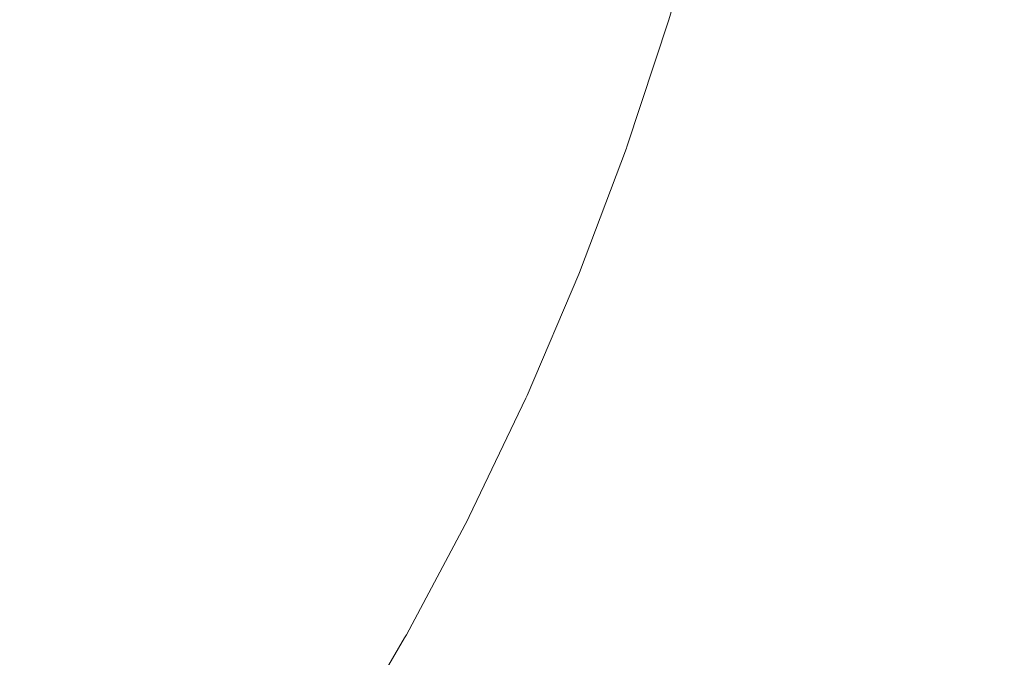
# Model space of a CAD drawing. Header units: centimetres. Extents: x -26 to 27.3, y -23.4 to -21.6.
# Tile 131 of 206: x 9.3594 to 9.4218, y -22.9588 to -22.9185. Entities that reach past the tile are written whole.
import ezdxf

# ---------------------------------------------------------------- set-up
doc = ezdxf.new("R2010")
doc.units = ezdxf.units.CM
doc.header["$LTSCALE"] = 2.54
doc.layers.add('Lucido design-1', color=7, linetype='Continuous')

# ---------------------------------------------------------------- blocks, each defined once
blk = doc.blocks.new('Gruppo-4-1')
at = {"color": 7, "linetype": 'Continuous', "lineweight": 9}
blk.add_3dface([(-25.890647, -21.659888, -9.381992), (-25.890647, -23.259888, -9.381992), (27.209353, -23.259888, -9.381992), (27.209353, -21.659888, -9.381992)], dxfattribs=at)
for points, invisible_edges in [([(27.209353, -21.659888, -10.181992), (27.209353, -23.259888, -10.181992), (9.344414, -23.127766, -10.181992), (9.355661, -23.121792, -10.181992)], 10), ([(9.355661, -23.121792, -10.181992), (9.366645, -23.115347, -10.181992), (27.209353, -21.659888, -10.181992)], 10), ([(27.209353, -21.659888, -10.181992), (9.366645, -23.115347, -10.181992), (9.377345, -23.108441, -10.181992)], 9), ([(27.209353, -21.659888, -10.181992), (9.377345, -23.108441, -10.181992), (9.387743, -23.101087, -10.181992)], 9), ([(9.387743, -23.101087, -10.181992), (9.397819, -23.093299, -10.181992), (27.209353, -21.659888, -10.181992)], 10), ([(27.209353, -21.659888, -10.181992), (9.397819, -23.093299, -10.181992), (9.407555, -23.08509, -10.181992)], 9), ([(9.407555, -23.08509, -10.181992), (9.416935, -23.076475, -10.181992), (27.209353, -21.659888, -10.181992)], 10), ([(9.416935, -23.076475, -10.181992), (9.42594, -23.06747, -10.181992), (27.209353, -21.659888, -10.181992)], 10), ([(9.4029, -22.910284, -10.081992), (9.400584, -22.918462, -10.081992), (9.400584, -22.918462, -9.881992), (9.4029, -22.910284, -9.881992)], 10), ([(9.402918, -22.910289, -10.083964), (9.400605, -22.918458, -10.083964), (9.400586, -22.918453, -10.081992), (9.4029, -22.910284, -10.081992)], 11), ([(9.403072, -22.910328, -10.087952), (9.400756, -22.918505, -10.087952), (9.400605, -22.918458, -10.083964), (9.402918, -22.910289, -10.083964)], 15), ([(9.403379, -22.910409, -10.091937), (9.40106, -22.918598, -10.091937), (9.400756, -22.918505, -10.087952), (9.403072, -22.910328, -10.087952)], 15), ([(9.403842, -22.910529, -10.095911), (9.401517, -22.918738, -10.095911), (9.40106, -22.918598, -10.091937), (9.403379, -22.910409, -10.091937)], 15), ([(9.404458, -22.910689, -10.099868), (9.402127, -22.918924, -10.099868), (9.401517, -22.918738, -10.095911), (9.403842, -22.910529, -10.095911)], 15), ([(9.377945, -22.911519, -9.817376), (9.375602, -22.918627, -9.817376), (9.373017, -22.917714, -9.814271), (9.375324, -22.910716, -9.814271)], 15), ([(9.405229, -22.91089, -10.103802), (9.402888, -22.919157, -10.103802), (9.402127, -22.918924, -10.099868), (9.404458, -22.910689, -10.099868)], 15), ([(9.406154, -22.911131, -10.107705), (9.403801, -22.919437, -10.107705), (9.402888, -22.919157, -10.103802), (9.405229, -22.91089, -10.103802)], 15), ([(9.40723, -22.911411, -10.111572), (9.404865, -22.919763, -10.111572), (9.403801, -22.919437, -10.107705), (9.406154, -22.911131, -10.107705)], 15), ([(9.380438, -22.912282, -9.820588), (9.37806, -22.919496, -9.820588), (9.375602, -22.918627, -9.817376), (9.377945, -22.911519, -9.817376)], 15), ([(9.408458, -22.911731, -10.115395), (9.406078, -22.920134, -10.115395), (9.404865, -22.919763, -10.111572), (9.40723, -22.911411, -10.111572)], 15), ([(9.409836, -22.91209, -10.119168), (9.40744, -22.920551, -10.119168), (9.406078, -22.920134, -10.115395), (9.408458, -22.911731, -10.115395)], 15), ([(9.3828, -22.913006, -9.823903), (9.38039, -22.920319, -9.823903), (9.37806, -22.919496, -9.820588), (9.380438, -22.912282, -9.820588)], 15), ([(9.411361, -22.912487, -10.122885), (9.408947, -22.921013, -10.122885), (9.40744, -22.920551, -10.119168), (9.409836, -22.91209, -10.119168)], 15), ([(9.413033, -22.912922, -10.12654), (9.410598, -22.921519, -10.12654), (9.408947, -22.921013, -10.122885), (9.411361, -22.912487, -10.122885)], 15), ([(9.361974, -22.913812, -9.803427), (9.359548, -22.920241, -9.803427), (9.356467, -22.919003, -9.800923), (9.358844, -22.912706, -9.800923)], 15), ([(9.385028, -22.913688, -9.827314), (9.382586, -22.921095, -9.827314), (9.38039, -22.920319, -9.823903), (9.3828, -22.913006, -9.823903)], 15), ([(9.414848, -22.913395, -10.130126), (9.412392, -22.922068, -10.130126), (9.410598, -22.921519, -10.12654), (9.413033, -22.912922, -10.12654)], 15), ([(9.387117, -22.914327, -9.830815), (9.384646, -22.921823, -9.830815), (9.382586, -22.921095, -9.827314), (9.385028, -22.913688, -9.827314)], 15), ([(9.416804, -22.913904, -10.133636), (9.414325, -22.92266, -10.133636), (9.412392, -22.922068, -10.130126), (9.414848, -22.913395, -10.130126)], 15), ([(9.365001, -22.914882, -9.806065), (9.362527, -22.921438, -9.806065), (9.359548, -22.920241, -9.803427), (9.361974, -22.913812, -9.803427)], 15), ([(9.389064, -22.914924, -9.834401), (9.386566, -22.922501, -9.834401), (9.384646, -22.921823, -9.830815), (9.387117, -22.914327, -9.830815)], 15), ([(9.418898, -22.914449, -10.137065), (9.416394, -22.923294, -10.137065), (9.414325, -22.92266, -10.133636), (9.416804, -22.913904, -10.133636)], 15), ([(9.367919, -22.915913, -9.808831), (9.365399, -22.922592, -9.808831), (9.362527, -22.921438, -9.806065), (9.365001, -22.914882, -9.806065)], 15), ([(9.390867, -22.915476, -9.838064), (9.388344, -22.92313, -9.838064), (9.386566, -22.922501, -9.834401), (9.389064, -22.914924, -9.834401)], 15), ([(9.421128, -22.91503, -10.140407), (9.418597, -22.923968, -10.140407), (9.416394, -22.923294, -10.137065), (9.418898, -22.914449, -10.137065)], 15), ([(9.392523, -22.915983, -9.841798), (9.389977, -22.923707, -9.841798), (9.388344, -22.92313, -9.838064), (9.390867, -22.915476, -9.838064)], 15), ([(9.423525, -22.915654, -10.143704), (9.420965, -22.924694, -10.143704), (9.418597, -22.923968, -10.140407), (9.421128, -22.91503, -10.140407)], 15), ([(9.370312, -22.916759, -9.811281), (9.367754, -22.923539, -9.811281), (9.365399, -22.922592, -9.808831), (9.367919, -22.915913, -9.808831)], 15), ([(9.394029, -22.916444, -9.845597), (9.391462, -22.924231, -9.845597), (9.389977, -22.923707, -9.841798), (9.392523, -22.915983, -9.841798)], 15), ([(9.426017, -22.916303, -10.146853), (9.423427, -22.925447, -10.146853), (9.420965, -22.924694, -10.143704), (9.423525, -22.915654, -10.143704)], 15), ([(9.373017, -22.917714, -9.814271), (9.370416, -22.924608, -9.814271), (9.367754, -22.923539, -9.811281), (9.370312, -22.916759, -9.811281)], 15), ([(9.395384, -22.916859, -9.849455), (9.392798, -22.924703, -9.849455), (9.391462, -22.924231, -9.845597), (9.394029, -22.916444, -9.845597)], 15), ([(9.396584, -22.917227, -9.853363), (9.393982, -22.925122, -9.853363), (9.392798, -22.924703, -9.849455), (9.395384, -22.916859, -9.849455)], 15), ([(9.39763, -22.917547, -9.857317), (9.395013, -22.925486, -9.857317), (9.393982, -22.925122, -9.853363), (9.396584, -22.917227, -9.853363)], 15), ([(9.375602, -22.918627, -9.817376), (9.372959, -22.92563, -9.817376), (9.370416, -22.924608, -9.814271), (9.373017, -22.917714, -9.814271)], 15), ([(9.398519, -22.917819, -9.861308), (9.39589, -22.925796, -9.861308), (9.395013, -22.925486, -9.857317), (9.39763, -22.917547, -9.857317)], 15), ([(9.39925, -22.918043, -9.865331), (9.396611, -22.92605, -9.865331), (9.39589, -22.925796, -9.861308), (9.398519, -22.917819, -9.861308)], 15), ([(9.399823, -22.918219, -9.869378), (9.397175, -22.92625, -9.869378), (9.396611, -22.92605, -9.865331), (9.39925, -22.918043, -9.865331)], 15), ([(9.37806, -22.919496, -9.820588), (9.375378, -22.926603, -9.820588), (9.372959, -22.92563, -9.817376), (9.375602, -22.918627, -9.817376)], 15), ([(9.400236, -22.918345, -9.873442), (9.397583, -22.926394, -9.873442), (9.397175, -22.92625, -9.869378), (9.399823, -22.918219, -9.869378)], 15), ([(9.400491, -22.918423, -9.877517), (9.397834, -22.926483, -9.877517), (9.397583, -22.926394, -9.873442), (9.400236, -22.918345, -9.873442)], 15), ([(9.400585, -22.918452, -9.881447), (9.397927, -22.926515, -9.881447), (9.397834, -22.926483, -9.877517), (9.400491, -22.918423, -9.877517)], 15), ([(9.400586, -22.918453, -9.881992), (9.397928, -22.926516, -9.881992), (9.397927, -22.926515, -9.881447), (9.400585, -22.918452, -9.881447)], 14), ([(9.400605, -22.918458, -10.083964), (9.397947, -22.926522, -10.083964), (9.397928, -22.926516, -10.081992), (9.400586, -22.918453, -10.081992)], 11), ([(9.397928, -22.926516, -9.881992), (9.400584, -22.918462, -9.881992), (9.400584, -22.918462, -10.081992), (9.397928, -22.926516, -10.081992)], 10), ([(9.400756, -22.918505, -10.087952), (9.398096, -22.926575, -10.087952), (9.397947, -22.926522, -10.083964), (9.400605, -22.918458, -10.083964)], 15), ([(9.40106, -22.918598, -10.091937), (9.398396, -22.926681, -10.091937), (9.398096, -22.926575, -10.087952), (9.400756, -22.918505, -10.087952)], 15), ([(9.401517, -22.918738, -10.095911), (9.398846, -22.92684, -10.095911), (9.398396, -22.926681, -10.091937), (9.40106, -22.918598, -10.091937)], 15), ([(9.402127, -22.918924, -10.099868), (9.399447, -22.927053, -10.099868), (9.398846, -22.92684, -10.095911), (9.401517, -22.918738, -10.095911)], 15), ([(9.359548, -22.920241, -9.803427), (9.356851, -22.926561, -9.803427), (9.353826, -22.925194, -9.800923), (9.356467, -22.919003, -9.800923)], 15), ([(9.402888, -22.919157, -10.103802), (9.400198, -22.927318, -10.103802), (9.399447, -22.927053, -10.099868), (9.402127, -22.918924, -10.099868)], 15), ([(9.403801, -22.919437, -10.107705), (9.401099, -22.927636, -10.107705), (9.400198, -22.927318, -10.103802), (9.402888, -22.919157, -10.103802)], 15), ([(9.38039, -22.920319, -9.823903), (9.377671, -22.927524, -9.823903), (9.375378, -22.926603, -9.820588), (9.37806, -22.919496, -9.820588)], 15), ([(9.404865, -22.919763, -10.111572), (9.402148, -22.928007, -10.111572), (9.401099, -22.927636, -10.107705), (9.403801, -22.919437, -10.107705)], 15), ([(9.406078, -22.920134, -10.115395), (9.403344, -22.928429, -10.115395), (9.402148, -22.928007, -10.111572), (9.404865, -22.919763, -10.111572)], 15), ([(9.362527, -22.921438, -9.806065), (9.359777, -22.927884, -9.806065), (9.356851, -22.926561, -9.803427), (9.359548, -22.920241, -9.803427)], 15), ([(9.382586, -22.921095, -9.827314), (9.379832, -22.928392, -9.827314), (9.377671, -22.927524, -9.823903), (9.38039, -22.920319, -9.823903)], 15), ([(9.40744, -22.920551, -10.119168), (9.404686, -22.928904, -10.119168), (9.403344, -22.928429, -10.115395), (9.406078, -22.920134, -10.115395)], 15), ([(9.408947, -22.921013, -10.122885), (9.406173, -22.929429, -10.122885), (9.404686, -22.928904, -10.119168), (9.40744, -22.920551, -10.119168)], 15), ([(9.384646, -22.921823, -9.830815), (9.381859, -22.929207, -9.830815), (9.379832, -22.928392, -9.827314), (9.382586, -22.921095, -9.827314)], 15), ([(9.410598, -22.921519, -10.12654), (9.407801, -22.930004, -10.12654), (9.406173, -22.929429, -10.122885), (9.408947, -22.921013, -10.122885)], 15), ([(9.365399, -22.922592, -9.808831), (9.362597, -22.929159, -9.808831), (9.359777, -22.927884, -9.806065), (9.362527, -22.921438, -9.806065)], 15), ([(9.386566, -22.922501, -9.834401), (9.383749, -22.929966, -9.834401), (9.381859, -22.929207, -9.830815), (9.384646, -22.921823, -9.830815)], 15), ([(9.412392, -22.922068, -10.130126), (9.40957, -22.930629, -10.130126), (9.407801, -22.930004, -10.12654), (9.410598, -22.921519, -10.12654)], 15), ([(9.388344, -22.92313, -9.838064), (9.385499, -22.930669, -9.838064), (9.383749, -22.929966, -9.834401), (9.386566, -22.922501, -9.834401)], 15), ([(9.414325, -22.92266, -10.133636), (9.411476, -22.931302, -10.133636), (9.40957, -22.930629, -10.130126), (9.412392, -22.922068, -10.130126)], 15), ([(9.367754, -22.923539, -9.811281), (9.364909, -22.930204, -9.811281), (9.362597, -22.929159, -9.808831), (9.365399, -22.922592, -9.808831)], 15), ([(9.416394, -22.923294, -10.137065), (9.413516, -22.932023, -10.137065), (9.411476, -22.931302, -10.133636), (9.414325, -22.92266, -10.133636)], 15), ([(9.370416, -22.924608, -9.814271), (9.367524, -22.931386, -9.814271), (9.364909, -22.930204, -9.811281), (9.367754, -22.923539, -9.811281)], 15), ([(9.389977, -22.923707, -9.841798), (9.387106, -22.931315, -9.841798), (9.385499, -22.930669, -9.838064), (9.388344, -22.92313, -9.838064)], 15), ([(9.391462, -22.924231, -9.845597), (9.388567, -22.931902, -9.845597), (9.387106, -22.931315, -9.841798), (9.389977, -22.923707, -9.841798)], 15), ([(9.418597, -22.923968, -10.140407), (9.415688, -22.932791, -10.140407), (9.413516, -22.932023, -10.137065), (9.416394, -22.923294, -10.137065)], 15), ([(9.392798, -22.924703, -9.849455), (9.389882, -22.93243, -9.849455), (9.388567, -22.931902, -9.845597), (9.391462, -22.924231, -9.845597)], 15), ([(9.420965, -22.924694, -10.143704), (9.418024, -22.933616, -10.143704), (9.415688, -22.932791, -10.140407), (9.418597, -22.923968, -10.140407)], 15), ([(9.372959, -22.92563, -9.817376), (9.370021, -22.932515, -9.817376), (9.367524, -22.931386, -9.814271), (9.370416, -22.924608, -9.814271)], 15), ([(9.393982, -22.925122, -9.853363), (9.391047, -22.932899, -9.853363), (9.389882, -22.93243, -9.849455), (9.392798, -22.924703, -9.849455)], 15), ([(9.423427, -22.925447, -10.146853), (9.420452, -22.934474, -10.146853), (9.418024, -22.933616, -10.143704), (9.420965, -22.924694, -10.143704)], 15), ([(9.395013, -22.925486, -9.857317), (9.392062, -22.933306, -9.857317), (9.391047, -22.932899, -9.853363), (9.393982, -22.925122, -9.853363)], 15), ([(9.39589, -22.925796, -9.861308), (9.392924, -22.933653, -9.861308), (9.392062, -22.933306, -9.857317), (9.395013, -22.925486, -9.857317)], 15), ([(9.426012, -22.926239, -10.149897), (9.423001, -22.935375, -10.149897), (9.420452, -22.934474, -10.146853), (9.423427, -22.925447, -10.146853)], 15), ([(9.375378, -22.926603, -9.820588), (9.372397, -22.933589, -9.820588), (9.370021, -22.932515, -9.817376), (9.372959, -22.92563, -9.817376)], 15), ([(9.396611, -22.92605, -9.865331), (9.393634, -22.933938, -9.865331), (9.392924, -22.933653, -9.861308), (9.39589, -22.925796, -9.861308)], 15), ([(9.397175, -22.92625, -9.869378), (9.39419, -22.934161, -9.869378), (9.393634, -22.933938, -9.865331), (9.396611, -22.92605, -9.865331)], 15), ([(9.359777, -22.927884, -9.806065), (9.356755, -22.934207, -9.806065), (9.353889, -22.932761, -9.803427), (9.356851, -22.926561, -9.803427)], 15), ([(9.377671, -22.927524, -9.823903), (9.374649, -22.934606, -9.823903), (9.372397, -22.933589, -9.820588), (9.375378, -22.926603, -9.820588)], 15), ([(9.397583, -22.926394, -9.873442), (9.394591, -22.934323, -9.873442), (9.39419, -22.934161, -9.869378), (9.397175, -22.92625, -9.869378)], 15), ([(9.397834, -22.926483, -9.877517), (9.394838, -22.934422, -9.877517), (9.394591, -22.934323, -9.873442), (9.397583, -22.926394, -9.873442)], 15), ([(9.397927, -22.926515, -9.881447), (9.394929, -22.934459, -9.881447), (9.394838, -22.934422, -9.877517), (9.397834, -22.926483, -9.877517)], 15), ([(9.397902, -22.926587, -9.881992), (9.394931, -22.934459, -9.881992), (9.394929, -22.934459, -9.881447), (9.397927, -22.926515, -9.881447)], 14), ([(9.397947, -22.926522, -10.083964), (9.394949, -22.934467, -10.083964), (9.394931, -22.934459, -10.081992), (9.397902, -22.926587, -10.081992)], 11), ([(9.394931, -22.934459, -9.881992), (9.397902, -22.926587, -9.881992), (9.397902, -22.926587, -10.081992), (9.394931, -22.934459, -10.081992)], 10), ([(9.398096, -22.926575, -10.087952), (9.395096, -22.934526, -10.087952), (9.394949, -22.934467, -10.083964), (9.397947, -22.926522, -10.083964)], 15), ([(9.398396, -22.926681, -10.091937), (9.395391, -22.934644, -10.091937), (9.395096, -22.934526, -10.087952), (9.398096, -22.926575, -10.087952)], 15), ([(9.398846, -22.92684, -10.095911), (9.395834, -22.934822, -10.095911), (9.395391, -22.934644, -10.091937), (9.398396, -22.926681, -10.091937)], 15), ([(9.399447, -22.927053, -10.099868), (9.396425, -22.93506, -10.099868), (9.395834, -22.934822, -10.095911), (9.398846, -22.92684, -10.095911)], 15), ([(9.397927, -22.926515, -9.881447), (9.397928, -22.926516, -9.881992), (9.397902, -22.926587, -9.881992)], 9), ([(9.397902, -22.926587, -10.081992), (9.397928, -22.926516, -10.081992), (9.397947, -22.926522, -10.083964)], 10), ([(9.397928, -22.926516, -10.081992), (9.397902, -22.926587, -10.081992), (9.397902, -22.926587, -9.881992), (9.397928, -22.926516, -9.881992)], 10), ([(9.400198, -22.927318, -10.103802), (9.397165, -22.935357, -10.103802), (9.396425, -22.93506, -10.099868), (9.399447, -22.927053, -10.099868)], 15), ([(9.401099, -22.927636, -10.107705), (9.398051, -22.935713, -10.107705), (9.397165, -22.935357, -10.103802), (9.400198, -22.927318, -10.103802)], 15), ([(9.362597, -22.929159, -9.808831), (9.359519, -22.9356, -9.808831), (9.356755, -22.934207, -9.806065), (9.359777, -22.927884, -9.806065)], 15), ([(9.379832, -22.928392, -9.827314), (9.376771, -22.935566, -9.827314), (9.374649, -22.934606, -9.823903), (9.377671, -22.927524, -9.823903)], 15), ([(9.402148, -22.928007, -10.111572), (9.399083, -22.936128, -10.111572), (9.398051, -22.935713, -10.107705), (9.401099, -22.927636, -10.107705)], 15), ([(9.403344, -22.928429, -10.115395), (9.40026, -22.936601, -10.115395), (9.399083, -22.936128, -10.111572), (9.402148, -22.928007, -10.111572)], 15), ([(9.381859, -22.929207, -9.830815), (9.378762, -22.936466, -9.830815), (9.376771, -22.935566, -9.827314), (9.379832, -22.928392, -9.827314)], 15), ([(9.404686, -22.928904, -10.119168), (9.401581, -22.937132, -10.119168), (9.40026, -22.936601, -10.115395), (9.403344, -22.928429, -10.115395)], 15), ([(9.364909, -22.930204, -9.811281), (9.361785, -22.936743, -9.811281), (9.359519, -22.9356, -9.808831), (9.362597, -22.929159, -9.808831)], 15), ([(9.383749, -22.929966, -9.834401), (9.380618, -22.937305, -9.834401), (9.378762, -22.936466, -9.830815), (9.381859, -22.929207, -9.830815)], 15), ([(9.406173, -22.929429, -10.122885), (9.403044, -22.937719, -10.122885), (9.401581, -22.937132, -10.119168), (9.404686, -22.928904, -10.119168)], 15), ([(9.385499, -22.930669, -9.838064), (9.382336, -22.938081, -9.838064), (9.380618, -22.937305, -9.834401), (9.383749, -22.929966, -9.834401)], 15), ([(9.407801, -22.930004, -10.12654), (9.404647, -22.938363, -10.12654), (9.403044, -22.937719, -10.122885), (9.406173, -22.929429, -10.122885)], 15), ([(9.367524, -22.931386, -9.814271), (9.364347, -22.938034, -9.814271), (9.361785, -22.936743, -9.811281), (9.364909, -22.930204, -9.811281)], 15), ([(9.40957, -22.930629, -10.130126), (9.406387, -22.939063, -10.130126), (9.404647, -22.938363, -10.12654), (9.407801, -22.930004, -10.12654)], 15), ([(9.387106, -22.931315, -9.841798), (9.383914, -22.938795, -9.841798), (9.382336, -22.938081, -9.838064), (9.385499, -22.930669, -9.838064)], 15), ([(9.411476, -22.931302, -10.133636), (9.408263, -22.939816, -10.133636), (9.406387, -22.939063, -10.130126), (9.40957, -22.930629, -10.130126)], 15), ([(9.370021, -22.932515, -9.817376), (9.366794, -22.939268, -9.817376), (9.364347, -22.938034, -9.814271), (9.367524, -22.931386, -9.814271)], 15), ([(9.388567, -22.931902, -9.845597), (9.38535, -22.939443, -9.845597), (9.383914, -22.938795, -9.841798), (9.387106, -22.931315, -9.841798)], 15), ([(9.413516, -22.932023, -10.137065), (9.410271, -22.940623, -10.137065), (9.408263, -22.939816, -10.133636), (9.411476, -22.931302, -10.133636)], 15), ([(9.389882, -22.93243, -9.849455), (9.38664, -22.940027, -9.849455), (9.38535, -22.939443, -9.845597), (9.388567, -22.931902, -9.845597)], 15), ([(9.391047, -22.932899, -9.853363), (9.387785, -22.940544, -9.853363), (9.38664, -22.940027, -9.849455), (9.389882, -22.93243, -9.849455)], 15), ([(9.415688, -22.932791, -10.140407), (9.412408, -22.941482, -10.140407), (9.410271, -22.940623, -10.137065), (9.413516, -22.932023, -10.137065)], 15), ([(9.372397, -22.933589, -9.820588), (9.369123, -22.940442, -9.820588), (9.366794, -22.939268, -9.817376), (9.370021, -22.932515, -9.817376)], 15), ([(9.392062, -22.933306, -9.857317), (9.388781, -22.940995, -9.857317), (9.387785, -22.940544, -9.853363), (9.391047, -22.932899, -9.853363)], 15), ([(9.418024, -22.933616, -10.143704), (9.414707, -22.942406, -10.143704), (9.412408, -22.941482, -10.140407), (9.415688, -22.932791, -10.140407)], 15), ([(9.374649, -22.934606, -9.823903), (9.371328, -22.941554, -9.823903), (9.369123, -22.940442, -9.820588), (9.372397, -22.933589, -9.820588)], 15), ([(9.392924, -22.933653, -9.861308), (9.389628, -22.941378, -9.861308), (9.388781, -22.940995, -9.857317), (9.392062, -22.933306, -9.857317)], 15), ([(9.393634, -22.933938, -9.865331), (9.390325, -22.941693, -9.865331), (9.389628, -22.941378, -9.861308), (9.392924, -22.933653, -9.861308)], 15), ([(9.420452, -22.934474, -10.146853), (9.417096, -22.943366, -10.146853), (9.414707, -22.942406, -10.143704), (9.418024, -22.933616, -10.143704)], 15), ([(9.359519, -22.9356, -9.808831), (9.35617, -22.941905, -9.808831), (9.353468, -22.940396, -9.806065), (9.356755, -22.934207, -9.806065)], 15), ([(9.39419, -22.934161, -9.869378), (9.390871, -22.941939, -9.869378), (9.390325, -22.941693, -9.865331), (9.393634, -22.933938, -9.865331)], 15), ([(9.394591, -22.934323, -9.873442), (9.391265, -22.942117, -9.873442), (9.390871, -22.941939, -9.869378), (9.39419, -22.934161, -9.869378)], 15), ([(9.394838, -22.934422, -9.877517), (9.391507, -22.942227, -9.877517), (9.391265, -22.942117, -9.873442), (9.394591, -22.934323, -9.873442)], 15), ([(9.376771, -22.935566, -9.827314), (9.373408, -22.942603, -9.827314), (9.371328, -22.941554, -9.823903), (9.374649, -22.934606, -9.823903)], 15), ([(9.394929, -22.934459, -9.881447), (9.391597, -22.942268, -9.881447), (9.391507, -22.942227, -9.877517), (9.394838, -22.934422, -9.877517)], 15), ([(9.39488, -22.934578, -9.881992), (9.391599, -22.942268, -9.881992), (9.391597, -22.942268, -9.881447), (9.394929, -22.934459, -9.881447)], 14), ([(9.394949, -22.934467, -10.083964), (9.391616, -22.942276, -10.083964), (9.391599, -22.942268, -10.081992), (9.39488, -22.934578, -10.081992)], 11), ([(9.391599, -22.942268, -9.881992), (9.39488, -22.934578, -9.881992), (9.39488, -22.934578, -10.081992), (9.391599, -22.942268, -10.081992)], 10), ([(9.395096, -22.934526, -10.087952), (9.391761, -22.942341, -10.087952), (9.391616, -22.942276, -10.083964), (9.394949, -22.934467, -10.083964)], 15), ([(9.395391, -22.934644, -10.091937), (9.39205, -22.942472, -10.091937), (9.391761, -22.942341, -10.087952), (9.395096, -22.934526, -10.087952)], 15), ([(9.395834, -22.934822, -10.095911), (9.392486, -22.942669, -10.095911), (9.39205, -22.942472, -10.091937), (9.395391, -22.934644, -10.091937)], 15), ([(9.396425, -22.93506, -10.099868), (9.393067, -22.942932, -10.099868), (9.392486, -22.942669, -10.095911), (9.395834, -22.934822, -10.095911)], 15), ([(9.39488, -22.934578, -10.081992), (9.394931, -22.934459, -10.081992), (9.394949, -22.934467, -10.083964)], 10), ([(9.394931, -22.934459, -10.081992), (9.39488, -22.934578, -10.081992), (9.39488, -22.934578, -9.881992), (9.394931, -22.934459, -9.881992)], 10), ([(9.394929, -22.934459, -9.881447), (9.394931, -22.934459, -9.881992), (9.39488, -22.934578, -9.881992)], 9), ([(9.423001, -22.935375, -10.149897), (9.419604, -22.944374, -10.149897), (9.417096, -22.943366, -10.146853), (9.420452, -22.934474, -10.146853)], 15), ([(9.361785, -22.936743, -9.811281), (9.358386, -22.943143, -9.811281), (9.35617, -22.941905, -9.808831), (9.359519, -22.9356, -9.808831)], 15), ([(9.378762, -22.936466, -9.830815), (9.375359, -22.943587, -9.830815), (9.373408, -22.942603, -9.827314), (9.376771, -22.935566, -9.827314)], 15), ([(9.397165, -22.935357, -10.103802), (9.393792, -22.94326, -10.103802), (9.393067, -22.942932, -10.099868), (9.396425, -22.93506, -10.099868)], 15), ([(9.398051, -22.935713, -10.107705), (9.394663, -22.943653, -10.107705), (9.393792, -22.94326, -10.103802), (9.397165, -22.935357, -10.103802)], 15), ([(9.425667, -22.936317, -10.152832), (9.422228, -22.945428, -10.152832), (9.419604, -22.944374, -10.149897), (9.423001, -22.935375, -10.149897)], 15), ([(9.399083, -22.936128, -10.111572), (9.395676, -22.944112, -10.111572), (9.394663, -22.943653, -10.107705), (9.398051, -22.935713, -10.107705)], 15), ([(9.40026, -22.936601, -10.115395), (9.396833, -22.944634, -10.115395), (9.395676, -22.944112, -10.111572), (9.399083, -22.936128, -10.111572)], 15), ([(9.364347, -22.938034, -9.814271), (9.360891, -22.944542, -9.814271), (9.358386, -22.943143, -9.811281), (9.361785, -22.936743, -9.811281)], 15), ([(9.380618, -22.937305, -9.834401), (9.377178, -22.944504, -9.834401), (9.375359, -22.943587, -9.830815), (9.378762, -22.936466, -9.830815)], 15), ([(9.401581, -22.937132, -10.119168), (9.39813, -22.94522, -10.119168), (9.396833, -22.944634, -10.115395), (9.40026, -22.936601, -10.115395)], 15), ([(9.382336, -22.938081, -9.838064), (9.378862, -22.945352, -9.838064), (9.377178, -22.944504, -9.834401), (9.380618, -22.937305, -9.834401)], 15), ([(9.403044, -22.937719, -10.122885), (9.399566, -22.94587, -10.122885), (9.39813, -22.94522, -10.119168), (9.401581, -22.937132, -10.119168)], 15), ([(9.366794, -22.939268, -9.817376), (9.363283, -22.945879, -9.817376), (9.360891, -22.944542, -9.814271), (9.364347, -22.938034, -9.814271)], 15), ([(9.383914, -22.938795, -9.841798), (9.380408, -22.946132, -9.841798), (9.378862, -22.945352, -9.838064), (9.382336, -22.938081, -9.838064)], 15), ([(9.404647, -22.938363, -10.12654), (9.40114, -22.946581, -10.12654), (9.399566, -22.94587, -10.122885), (9.403044, -22.937719, -10.122885)], 15), ([(9.406387, -22.939063, -10.130126), (9.402849, -22.947354, -10.130126), (9.40114, -22.946581, -10.12654), (9.404647, -22.938363, -10.12654)], 15), ([(9.369123, -22.940442, -9.820588), (9.36556, -22.94715, -9.820588), (9.363283, -22.945879, -9.817376), (9.366794, -22.939268, -9.817376)], 15), ([(9.38535, -22.939443, -9.845597), (9.381815, -22.946841, -9.845597), (9.380408, -22.946132, -9.841798), (9.383914, -22.938795, -9.841798)], 15), ([(9.408263, -22.939816, -10.133636), (9.404691, -22.948186, -10.133636), (9.402849, -22.947354, -10.130126), (9.406387, -22.939063, -10.130126)], 15), ([(9.38664, -22.940027, -9.849455), (9.383079, -22.947479, -9.849455), (9.381815, -22.946841, -9.845597), (9.38535, -22.939443, -9.845597)], 15), ([(9.410271, -22.940623, -10.137065), (9.406663, -22.949078, -10.137065), (9.404691, -22.948186, -10.133636), (9.408263, -22.939816, -10.133636)], 15), ([(9.371328, -22.941554, -9.823903), (9.367717, -22.948355, -9.823903), (9.36556, -22.94715, -9.820588), (9.369123, -22.940442, -9.820588)], 15), ([(9.387785, -22.940544, -9.853363), (9.384201, -22.948044, -9.853363), (9.383079, -22.947479, -9.849455), (9.38664, -22.940027, -9.849455)], 15), ([(9.388781, -22.940995, -9.857317), (9.385177, -22.948537, -9.857317), (9.384201, -22.948044, -9.853363), (9.387785, -22.940544, -9.853363)], 15), ([(9.389628, -22.941378, -9.861308), (9.386007, -22.948955, -9.861308), (9.385177, -22.948537, -9.857317), (9.388781, -22.940995, -9.857317)], 15), ([(9.412408, -22.941482, -10.140407), (9.408762, -22.950027, -10.140407), (9.406663, -22.949078, -10.137065), (9.410271, -22.940623, -10.137065)], 15), ([(9.373408, -22.942603, -9.827314), (9.36975, -22.949491, -9.827314), (9.367717, -22.948355, -9.823903), (9.371328, -22.941554, -9.823903)], 15), ([(9.390325, -22.941693, -9.865331), (9.38669, -22.9493, -9.865331), (9.386007, -22.948955, -9.861308), (9.389628, -22.941378, -9.861308)], 15), ([(9.390871, -22.941939, -9.869378), (9.387225, -22.949569, -9.869378), (9.38669, -22.9493, -9.865331), (9.390325, -22.941693, -9.865331)], 15), ([(9.414707, -22.942406, -10.143704), (9.41102, -22.951047, -10.143704), (9.408762, -22.950027, -10.140407), (9.412408, -22.941482, -10.140407)], 15), ([(9.391265, -22.942117, -9.873442), (9.387611, -22.949764, -9.873442), (9.387225, -22.949569, -9.869378), (9.390871, -22.941939, -9.869378)], 15), ([(9.391507, -22.942227, -9.877517), (9.387849, -22.949884, -9.877517), (9.387611, -22.949764, -9.873442), (9.391265, -22.942117, -9.873442)], 15), ([(9.391597, -22.942268, -9.881447), (9.387937, -22.949928, -9.881447), (9.387849, -22.949884, -9.877517), (9.391507, -22.942227, -9.877517)], 15), ([(9.391525, -22.942423, -9.881992), (9.387938, -22.949929, -9.881992), (9.387937, -22.949928, -9.881447), (9.391597, -22.942268, -9.881447)], 14), ([(9.391616, -22.942276, -10.083964), (9.387956, -22.949937, -10.083964), (9.387938, -22.949929, -10.081992), (9.391525, -22.942423, -10.081992)], 11), ([(9.387938, -22.949929, -9.881992), (9.391525, -22.942423, -9.881992), (9.391525, -22.942423, -10.081992), (9.387938, -22.949929, -10.081992)], 10), ([(9.391761, -22.942341, -10.087952), (9.388097, -22.950009, -10.087952), (9.387956, -22.949937, -10.083964), (9.391616, -22.942276, -10.083964)], 15), ([(9.39205, -22.942472, -10.091937), (9.388381, -22.950152, -10.091937), (9.388097, -22.950009, -10.087952), (9.391761, -22.942341, -10.087952)], 15), ([(9.391525, -22.942423, -10.081992), (9.391599, -22.942268, -10.081992), (9.391616, -22.942276, -10.083964)], 10), ([(9.391599, -22.942268, -10.081992), (9.391525, -22.942423, -10.081992), (9.391525, -22.942423, -9.881992), (9.391599, -22.942268, -9.881992)], 10), ([(9.391597, -22.942268, -9.881447), (9.391599, -22.942268, -9.881992), (9.391525, -22.942423, -9.881992)], 9), ([(9.417096, -22.943366, -10.146853), (9.413366, -22.952108, -10.146853), (9.41102, -22.951047, -10.143704), (9.414707, -22.942406, -10.143704)], 15), ([(9.375359, -22.943587, -9.830815), (9.371657, -22.950557, -9.830815), (9.36975, -22.949491, -9.827314), (9.373408, -22.942603, -9.827314)], 15), ([(9.392486, -22.942669, -10.095911), (9.388807, -22.950367, -10.095911), (9.388381, -22.950152, -10.091937), (9.39205, -22.942472, -10.091937)], 15), ([(9.393067, -22.942932, -10.099868), (9.389377, -22.950654, -10.099868), (9.388807, -22.950367, -10.095911), (9.392486, -22.942669, -10.095911)], 15), ([(9.393792, -22.94326, -10.103802), (9.390088, -22.951013, -10.103802), (9.389377, -22.950654, -10.099868), (9.393067, -22.942932, -10.099868)], 15), ([(9.360891, -22.944542, -9.814271), (9.357161, -22.950897, -9.814271), (9.354718, -22.949393, -9.811281), (9.358386, -22.943143, -9.811281)], 15), ([(9.377178, -22.944504, -9.834401), (9.373436, -22.95155, -9.834401), (9.371657, -22.950557, -9.830815), (9.375359, -22.943587, -9.830815)], 15), ([(9.394663, -22.943653, -10.107705), (9.390941, -22.951443, -10.107705), (9.390088, -22.951013, -10.103802), (9.393792, -22.94326, -10.103802)], 15), ([(9.395676, -22.944112, -10.111572), (9.391934, -22.951943, -10.111572), (9.390941, -22.951443, -10.107705), (9.394663, -22.943653, -10.107705)], 15), ([(9.419604, -22.944374, -10.149897), (9.415829, -22.953221, -10.149897), (9.413366, -22.952108, -10.146853), (9.417096, -22.943366, -10.146853)], 15), ([(9.396833, -22.944634, -10.115395), (9.393067, -22.952515, -10.115395), (9.391934, -22.951943, -10.111572), (9.395676, -22.944112, -10.111572)], 15), ([(9.363283, -22.945879, -9.817376), (9.359495, -22.952334, -9.817376), (9.357161, -22.950897, -9.814271), (9.360891, -22.944542, -9.814271)], 15), ([(9.378862, -22.945352, -9.838064), (9.375082, -22.95247, -9.838064), (9.373436, -22.95155, -9.834401), (9.377178, -22.944504, -9.834401)], 15), ([(9.39813, -22.94522, -10.119168), (9.394338, -22.953156, -10.119168), (9.393067, -22.952515, -10.115395), (9.396833, -22.944634, -10.115395)], 15), ([(9.422228, -22.945428, -10.152832), (9.418406, -22.954386, -10.152832), (9.415829, -22.953221, -10.149897), (9.419604, -22.944374, -10.149897)], 15), ([(9.380408, -22.946132, -9.841798), (9.376594, -22.953314, -9.841798), (9.375082, -22.95247, -9.838064), (9.378862, -22.945352, -9.838064)], 15), ([(9.399566, -22.94587, -10.122885), (9.395746, -22.953865, -10.122885), (9.394338, -22.953156, -10.119168), (9.39813, -22.94522, -10.119168)], 15), ([(9.424964, -22.946528, -10.155651), (9.421092, -22.9556, -10.155651), (9.418406, -22.954386, -10.152832), (9.422228, -22.945428, -10.152832)], 15), ([(9.36556, -22.94715, -9.820588), (9.361716, -22.953701, -9.820588), (9.359495, -22.952334, -9.817376), (9.363283, -22.945879, -9.817376)], 15), ([(9.381815, -22.946841, -9.845597), (9.377969, -22.954082, -9.845597), (9.376594, -22.953314, -9.841798), (9.380408, -22.946132, -9.841798)], 15), ([(9.40114, -22.946581, -10.12654), (9.397288, -22.954643, -10.12654), (9.395746, -22.953865, -10.122885), (9.399566, -22.94587, -10.122885)], 15), ([(9.402849, -22.947354, -10.130126), (9.398963, -22.955487, -10.130126), (9.397288, -22.954643, -10.12654), (9.40114, -22.946581, -10.12654)], 15), ([(9.427806, -22.94767, -10.158351), (9.423884, -22.956862, -10.158351), (9.421092, -22.9556, -10.155651), (9.424964, -22.946528, -10.155651)], 15), ([(9.367717, -22.948355, -9.823903), (9.363819, -22.954997, -9.823903), (9.361716, -22.953701, -9.820588), (9.36556, -22.94715, -9.820588)], 15), ([(9.383079, -22.947479, -9.849455), (9.379205, -22.954773, -9.849455), (9.377969, -22.954082, -9.845597), (9.381815, -22.946841, -9.845597)], 15), ([(9.404691, -22.948186, -10.133636), (9.400768, -22.956397, -10.133636), (9.398963, -22.955487, -10.130126), (9.402849, -22.947354, -10.130126)], 15), ([(9.384201, -22.948044, -9.853363), (9.380302, -22.955386, -9.853363), (9.379205, -22.954773, -9.849455), (9.383079, -22.947479, -9.849455)], 15), ([(9.385177, -22.948537, -9.857317), (9.381256, -22.955919, -9.857317), (9.380302, -22.955386, -9.853363), (9.384201, -22.948044, -9.853363)], 15), ([(9.36975, -22.949491, -9.827314), (9.365803, -22.956218, -9.827314), (9.363819, -22.954997, -9.823903), (9.367717, -22.948355, -9.823903)], 15), ([(9.386007, -22.948955, -9.861308), (9.382068, -22.956372, -9.861308), (9.381256, -22.955919, -9.857317), (9.385177, -22.948537, -9.857317)], 15), ([(9.406663, -22.949078, -10.137065), (9.4027, -22.957372, -10.137065), (9.400768, -22.956397, -10.133636), (9.404691, -22.948186, -10.133636)], 15), ([(9.38669, -22.9493, -9.865331), (9.382736, -22.956745, -9.865331), (9.382068, -22.956372, -9.861308), (9.386007, -22.948955, -9.861308)], 15), ([(9.387225, -22.949569, -9.869378), (9.383259, -22.957037, -9.869378), (9.382736, -22.956745, -9.865331), (9.38669, -22.9493, -9.865331)], 15), ([(9.408762, -22.950027, -10.140407), (9.404757, -22.958409, -10.140407), (9.4027, -22.957372, -10.137065), (9.406663, -22.949078, -10.137065)], 15), ([(9.371657, -22.950557, -9.830815), (9.367663, -22.957363, -9.830815), (9.365803, -22.956218, -9.827314), (9.36975, -22.949491, -9.827314)], 15), ([(9.387611, -22.949764, -9.873442), (9.383636, -22.957248, -9.873442), (9.383259, -22.957037, -9.869378), (9.387225, -22.949569, -9.869378)], 15), ([(9.387849, -22.949884, -9.877517), (9.383868, -22.957378, -9.877517), (9.383636, -22.957248, -9.873442), (9.387611, -22.949764, -9.873442)], 15), ([(9.387937, -22.949928, -9.881447), (9.383955, -22.957426, -9.881447), (9.383868, -22.957378, -9.877517), (9.387849, -22.949884, -9.877517)], 15), ([(9.387843, -22.950107, -9.881992), (9.383956, -22.957427, -9.881992), (9.383955, -22.957426, -9.881447), (9.387937, -22.949928, -9.881447)], 14), ([(9.387956, -22.949937, -10.083964), (9.383973, -22.957436, -10.083964), (9.383956, -22.957427, -10.081992), (9.387843, -22.950107, -10.081992)], 11), ([(9.388097, -22.950009, -10.087952), (9.384111, -22.957514, -10.087952), (9.383973, -22.957436, -10.083964), (9.387956, -22.949937, -10.083964)], 15), ([(9.387937, -22.949928, -9.881447), (9.387938, -22.949929, -9.881992), (9.387843, -22.950107, -9.881992)], 9), ([(9.387843, -22.950107, -10.081992), (9.387938, -22.949929, -10.081992), (9.387956, -22.949937, -10.083964)], 10), ([(9.387938, -22.949929, -10.081992), (9.387843, -22.950107, -10.081992), (9.387843, -22.950107, -9.881992), (9.387938, -22.949929, -9.881992)], 10), ([(9.373436, -22.95155, -9.834401), (9.369397, -22.958431, -9.834401), (9.367663, -22.957363, -9.830815), (9.371657, -22.950557, -9.830815)], 15), ([(9.383956, -22.957427, -9.881992), (9.387843, -22.950107, -9.881992), (9.387843, -22.950107, -10.081992), (9.383956, -22.957427, -10.081992)], 10), ([(9.388381, -22.950152, -10.091937), (9.384389, -22.957669, -10.091937), (9.384111, -22.957514, -10.087952), (9.388097, -22.950009, -10.087952)], 15), ([(9.388807, -22.950367, -10.095911), (9.384806, -22.957902, -10.095911), (9.384389, -22.957669, -10.091937), (9.388381, -22.950152, -10.091937)], 15), ([(9.389377, -22.950654, -10.099868), (9.385362, -22.958213, -10.099868), (9.384806, -22.957902, -10.095911), (9.388807, -22.950367, -10.095911)], 15), ([(9.41102, -22.951047, -10.143704), (9.406969, -22.959524, -10.143704), (9.404757, -22.958409, -10.140407), (9.408762, -22.950027, -10.140407)], 15), ([(9.359495, -22.952334, -9.817376), (9.355436, -22.958623, -9.817376), (9.353166, -22.957088, -9.814271), (9.357161, -22.950897, -9.814271)], 15), ([(9.390088, -22.951013, -10.103802), (9.386057, -22.958601, -10.103802), (9.385362, -22.958213, -10.099868), (9.389377, -22.950654, -10.099868)], 15), ([(9.390941, -22.951443, -10.107705), (9.386891, -22.959067, -10.107705), (9.386057, -22.958601, -10.103802), (9.390088, -22.951013, -10.103802)], 15), ([(9.413366, -22.952108, -10.146853), (9.409268, -22.960683, -10.146853), (9.406969, -22.959524, -10.143704), (9.41102, -22.951047, -10.143704)], 15), ([(9.375082, -22.95247, -9.838064), (9.371003, -22.95942, -9.838064), (9.369397, -22.958431, -9.834401), (9.373436, -22.95155, -9.834401)], 15), ([(9.391934, -22.951943, -10.111572), (9.387863, -22.959609, -10.111572), (9.386891, -22.959067, -10.107705), (9.390941, -22.951443, -10.107705)], 15), ([(9.361716, -22.953701, -9.820588), (9.357597, -22.960083, -9.820588), (9.355436, -22.958623, -9.817376), (9.359495, -22.952334, -9.817376)], 15), ([(9.393067, -22.952515, -10.115395), (9.38897, -22.960228, -10.115395), (9.387863, -22.959609, -10.111572), (9.391934, -22.951943, -10.111572)], 15), ([(9.415829, -22.953221, -10.149897), (9.411682, -22.9619, -10.149897), (9.409268, -22.960683, -10.146853), (9.413366, -22.952108, -10.146853)], 15), ([(9.376594, -22.953314, -9.841798), (9.372478, -22.960328, -9.841798), (9.371003, -22.95942, -9.838064), (9.375082, -22.95247, -9.838064)], 15), ([(9.394338, -22.953156, -10.119168), (9.390213, -22.960922, -10.119168), (9.38897, -22.960228, -10.115395), (9.393067, -22.952515, -10.115395)], 15), ([(9.377969, -22.954082, -9.845597), (9.373819, -22.961154, -9.845597), (9.372478, -22.960328, -9.841798), (9.376594, -22.953314, -9.841798)], 15), ([(9.395746, -22.953865, -10.122885), (9.391589, -22.961691, -10.122885), (9.390213, -22.960922, -10.119168), (9.394338, -22.953156, -10.119168)], 15), ([(9.418406, -22.954386, -10.152832), (9.414207, -22.963173, -10.152832), (9.411682, -22.9619, -10.149897), (9.415829, -22.953221, -10.149897)], 15), ([(9.363819, -22.954997, -9.823903), (9.359643, -22.961467, -9.823903), (9.357597, -22.960083, -9.820588), (9.361716, -22.953701, -9.820588)], 15), ([(9.379205, -22.954773, -9.849455), (9.375025, -22.961897, -9.849455), (9.373819, -22.961154, -9.845597), (9.377969, -22.954082, -9.845597)], 15), ([(9.397288, -22.954643, -10.12654), (9.393097, -22.962534, -10.12654), (9.391589, -22.961691, -10.122885), (9.395746, -22.953865, -10.122885)], 15), ([(9.380302, -22.955386, -9.853363), (9.376095, -22.962555, -9.853363), (9.375025, -22.961897, -9.849455), (9.379205, -22.954773, -9.849455)], 15), ([(9.398963, -22.955487, -10.130126), (9.394735, -22.963448, -10.130126), (9.393097, -22.962534, -10.12654), (9.397288, -22.954643, -10.12654)], 15), ([(9.421092, -22.9556, -10.155651), (9.416839, -22.9645, -10.155651), (9.414207, -22.963173, -10.152832), (9.418406, -22.954386, -10.152832)], 15), ([(9.365803, -22.956218, -9.827314), (9.361573, -22.962771, -9.827314), (9.359643, -22.961467, -9.823903), (9.363819, -22.954997, -9.823903)], 15), ([(9.381256, -22.955919, -9.857317), (9.377026, -22.963128, -9.857317), (9.376095, -22.962555, -9.853363), (9.380302, -22.955386, -9.853363)], 15), ([(9.400768, -22.956397, -10.133636), (9.396499, -22.964434, -10.133636), (9.394735, -22.963448, -10.130126), (9.398963, -22.955487, -10.130126)], 15), ([(9.382068, -22.956372, -9.861308), (9.377818, -22.963616, -9.861308), (9.377026, -22.963128, -9.857317), (9.381256, -22.955919, -9.857317)], 15), ([(9.423884, -22.956862, -10.158351), (9.419575, -22.96588, -10.158351), (9.416839, -22.9645, -10.155651), (9.421092, -22.9556, -10.155651)], 15), ([(9.367663, -22.957363, -9.830815), (9.363384, -22.963994, -9.830815), (9.361573, -22.962771, -9.827314), (9.365803, -22.956218, -9.827314)], 15), ([(9.382736, -22.956745, -9.865331), (9.378469, -22.964017, -9.865331), (9.377818, -22.963616, -9.861308), (9.382068, -22.956372, -9.861308)], 15), ([(9.383259, -22.957037, -9.869378), (9.378979, -22.964331, -9.869378), (9.378469, -22.964017, -9.865331), (9.382736, -22.956745, -9.865331)], 15), ([(9.4027, -22.957372, -10.137065), (9.398389, -22.96549, -10.137065), (9.396499, -22.964434, -10.133636), (9.400768, -22.956397, -10.133636)], 15), ([(9.369397, -22.958431, -9.834401), (9.365071, -22.965135, -9.834401), (9.363384, -22.963994, -9.830815), (9.367663, -22.957363, -9.830815)], 15), ([(9.383636, -22.957248, -9.873442), (9.379347, -22.964557, -9.873442), (9.378979, -22.964331, -9.869378), (9.383259, -22.957037, -9.869378)], 15), ([(9.383868, -22.957378, -9.877517), (9.379574, -22.964697, -9.877517), (9.379347, -22.964557, -9.873442), (9.383636, -22.957248, -9.873442)], 15), ([(9.383955, -22.957426, -9.881447), (9.379658, -22.964749, -9.881447), (9.379574, -22.964697, -9.877517), (9.383868, -22.957378, -9.877517)], 15), ([(9.383844, -22.957618, -9.881992), (9.379659, -22.964749, -9.881992), (9.379658, -22.964749, -9.881447), (9.383955, -22.957426, -9.881447)], 14), ([(9.383973, -22.957436, -10.083964), (9.379675, -22.96476, -10.083964), (9.379659, -22.964749, -10.081992), (9.383844, -22.957618, -10.081992)], 11), ([(9.384111, -22.957514, -10.087952), (9.37981, -22.964843, -10.087952), (9.379675, -22.96476, -10.083964), (9.383973, -22.957436, -10.083964)], 15), ([(9.383955, -22.957426, -9.881447), (9.383956, -22.957427, -9.881992), (9.383844, -22.957618, -9.881992)], 9), ([(9.383844, -22.957618, -10.081992), (9.383956, -22.957427, -10.081992), (9.383973, -22.957436, -10.083964)], 10), ([(9.383956, -22.957427, -10.081992), (9.383844, -22.957618, -10.081992), (9.383844, -22.957618, -9.881992), (9.383956, -22.957427, -9.881992)], 10), ([(9.404757, -22.958409, -10.140407), (9.4004, -22.966613, -10.140407), (9.398389, -22.96549, -10.137065), (9.4027, -22.957372, -10.137065)], 15), ([(9.426776, -22.958169, -10.160926), (9.422409, -22.967309, -10.160926), (9.419575, -22.96588, -10.158351), (9.423884, -22.956862, -10.158351)], 15), ([(9.379659, -22.964749, -9.881992), (9.383844, -22.957618, -9.881992), (9.383844, -22.957618, -10.081992), (9.379659, -22.964749, -10.081992)], 10), ([(9.384389, -22.957669, -10.091937), (9.380081, -22.965009, -10.091937), (9.37981, -22.964843, -10.087952), (9.384111, -22.957514, -10.087952)], 15), ([(9.384806, -22.957902, -10.095911), (9.380488, -22.96526, -10.095911), (9.380081, -22.965009, -10.091937), (9.384389, -22.957669, -10.091937)], 15), ([(9.385362, -22.958213, -10.099868), (9.38103, -22.965594, -10.099868), (9.380488, -22.96526, -10.095911), (9.384806, -22.957902, -10.095911)], 15), ([(9.371003, -22.95942, -9.838064), (9.366633, -22.966191, -9.838064), (9.365071, -22.965135, -9.834401), (9.369397, -22.958431, -9.834401)], 15), ([(9.386057, -22.958601, -10.103802), (9.381709, -22.966012, -10.103802), (9.38103, -22.965594, -10.099868), (9.385362, -22.958213, -10.099868)], 15), ([(9.386891, -22.959067, -10.107705), (9.382522, -22.966512, -10.107705), (9.381709, -22.966012, -10.103802), (9.386057, -22.958601, -10.103802)], 15), ([(9.406969, -22.959524, -10.143704), (9.402562, -22.967821, -10.143704), (9.4004, -22.966613, -10.140407), (9.404757, -22.958409, -10.140407)], 15)]:
    blk.add_3dface(points, dxfattribs=dict(at, invisible_edges=invisible_edges))

msp = doc.modelspace()

# ---------------------------------------------------------------- block references
at = {"layer": 'Lucido design-1', "color": 7}
msp.add_blockref('Gruppo-4-1', (0, 0), dxfattribs=at)

doc.saveas('drawing.dxf')
